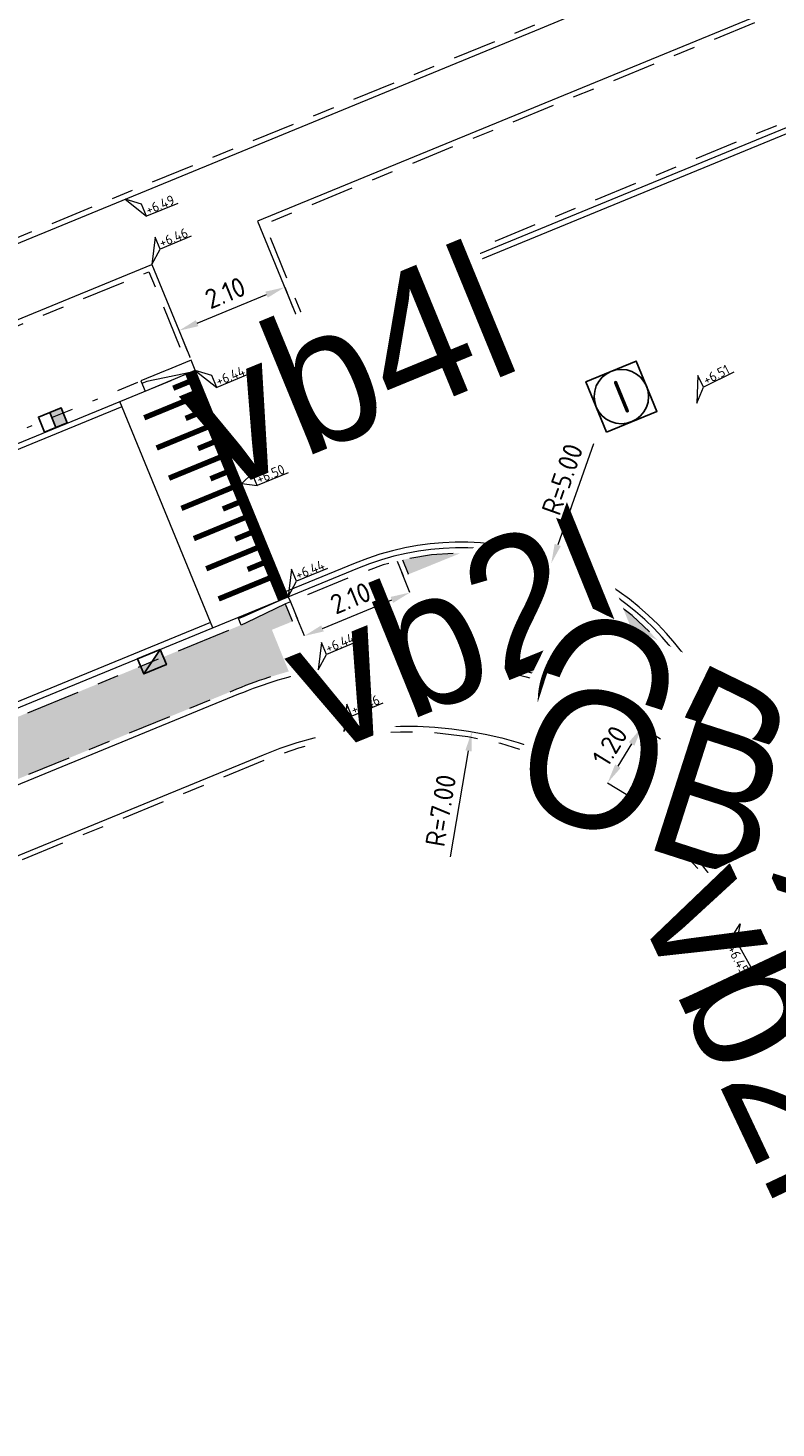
# Model space of a CAD drawing. Header units: metres. Extents: x 155090 to 155676, y 461362 to 461889.
# Tile 28 of 99: x 155163 to 155177, y 461656 to 461682. Entities that reach past the tile are written whole.
import ezdxf
from ezdxf.enums import TextEntityAlignment as Align

# ---------------------------------------------------------------- set-up
doc = ezdxf.new("R2018")
doc.units = ezdxf.units.M
for name, pattern in [('VH-GELEIDEBAND', [6, 2, -2, 0, -2]), ('VH-OPSLUITBAND-SO', [10, 4, -2, 2, -2]), ('VH-OPSLUITBAND_150X250', [24, 16, -2, 4, -2]), ('VH-TROTTOIRBAND_130-150', [15, 5, -2, 2, -2, 2, -2]), ('XX-HIDDEN', [4, 2, -2])]:
    doc.linetypes.add(name, pattern=pattern)
doc.layers.get('0').update_dxf_attribs({"lineweight": 18})
doc.layers.get('Defpoints').update_dxf_attribs({"lineweight": 18})
doc.layers.add('N-WE-GR-Groen-A-200', color=7, linetype='Continuous', lineweight=18, true_color=0x52a500)
doc.layers.add('N-WE-RI-HWA_KOLK-S-200', color=150, linetype='Continuous', lineweight=25, true_color=0x007fff)
for name, color, linetype, lineweight in [('N-WE-IE-MEUBILAIR_WEGMEUBILAIR_PAAL-S-200', 7, 'Continuous', 25), ('N-WE-RI-OVERIG_RIOOLPUT_INSPECTIE-S-200', 10, 'Continuous', 25), ('N-WE-VH-KANTOPSLUITING-T18', 10, 'Continuous', 18), ('N-WE-VH-KANTOPSLUITING_GELEIDEBAND_50 200-G', 20, 'VH-GELEIDEBAND', 18), ('N-WE-VH-KANTOPSLUITING_OPSLUITBAND_100X200-G', 150, 'VH-OPSLUITBAND-SO', 18), ('N-WE-VH-KANTOPSLUITING_OPSLUITBAND_150X250-G', 160, 'VH-OPSLUITBAND_150X250', 18), ('N-WE-VH-KANTOPSLUITING_TROTTOIRBAND_130 150X250-G', 210, 'VH-TROTTOIRBAND_130-150', 18), ('N-WE-VH-KANTOPSLUITING_VERLOOPBAND-S', 7, 'Continuous', 18), ('N-WE-VH-KANTOPSLUITING_VOORKANT_BAND-G', 50, 'Continuous', 18), ('N-WE-VH-KANTVERHARDING_STREKLAAG-G', 60, 'Continuous', 18), ('N-WE-VH-MATERIAAL_GRENS-G', 7, 'XX-HIDDEN', 18), ('N-WE-VW-MARKERING_SYMBOOL_PLATEAU-S', 7, 'Continuous', 18), ('X-XX-AL-HOOGTELABEL-S', 7, 'Continuous', 18), ('X-XX-AL-M', 7, 'Continuous', 18)]:
    doc.layers.add(name, color=color, linetype=linetype, lineweight=lineweight)
doc.styles.add('NLCS-ISO', font='NLCS-ISO.ttf')
doc.styles.add('NLCS-ISO-M200-T18', font='NLCS-ISO.ttf', dxfattribs={"height": 0.36})
doc.dimstyles.new('NLCS-M200-T18-PIJL_L2_H1', dxfattribs={"dimscale": 0.2, "dimtxt": 2.5, "dimasz": 1.8, "dimexe": 2, "dimexo": 2, "dimgap": 0.7, "dimtad": 1, "dimzin": 0, "dimdsep": 46, "dimtxsty": 'NLCS-ISO-M200-T18', "dimcen": 0, "dimdle": 2, "dimclrd": 256, "dimclre": 256, "dimclrt": 10, "dimadec": 1, "dimazin": 0, "dimtfac": 1, "dimtdec": 3, "dimtofl": 0, "dimtmove": 0, "dimatfit": 3, "dimfxl": 2, "dimfxlon": 1, "dimtfillclr": 256, "dimtolj": 1, "dimtzin": 0, "dimlwd": -1, "dimlwe": -1, "dimarcsym": 0})
doc.dimstyles.new('NLCS-M200-T18-PIJL_L2_H2', dxfattribs={"dimscale": 0.2, "dimtxt": 0.36, "dimasz": 1.8, "dimexe": 2, "dimexo": 2, "dimgap": 0.7, "dimtad": 1, "dimzin": 0, "dimdsep": 46, "dimtxsty": 'NLCS-ISO-M200-T18', "dimcen": 0, "dimdle": 2, "dimclrd": 256, "dimclre": 256, "dimclrt": 10, "dimazin": 0, "dimtfac": 1, "dimtofl": 0, "dimtmove": 0, "dimatfit": 3, "dimfxl": 2, "dimfxlon": 1, "dimtfill": 1, "dimtfillclr": 256, "dimtolj": 1, "dimtzin": 0, "dimlwd": -1, "dimlwe": -1, "dimarcsym": 0})

# ---------------------------------------------------------------- blocks, each defined once
blk = doc.blocks.new('*U51')
at = {"lineweight": 30, "flags": 106}
blk.add_attdef('OB', text='', height=0.36, dxfattribs=at).set_placement((0, 0.1), align=Align.BOTTOM_CENTER)
blk = doc.blocks.new('*D55')
at = {"layer": 'Defpoints', "color": 0, "transparency": 16777216}
for p in [(155171.068, 461669.181), (155169.892, 461662.281)]:
    blk.add_point(p, dxfattribs=at)
at = {"layer": 'X-XX-AL-M', "transparency": 16777216}
blk.add_line((155170.676, 461666.883), (155171.008, 461668.827), dxfattribs=at)
blk.add_solid([(155170.949, 461668.837), (155171.067, 461668.816), (155171.068, 461669.181)], dxfattribs=at)
at = {"layer": 'X-XX-AL-M', "color": 10, "transparency": 16777216, "insert": (155170.496, 461667.731), "char_height": 0.36, "attachment_point": 5, "rotation": 80.3222, "style": 'NLCS-ISO-M200-T18', "bg_fill": 3, "box_fill_scale": 1.1, "bg_fill_color": 256, "bg_fill_true_color": 13158600, "bg_fill_transparency": 0}
blk.add_mtext('\\A1;R=7.00', dxfattribs=at)
blk = doc.blocks.new('*D76')
at = {"layer": 'Defpoints', "color": 0, "transparency": 16777216}
for p in [(155177.287, 461665.948), (155176.238, 461665.371)]:
    blk.add_point(p, dxfattribs=at)
at = {"layer": 'X-XX-AL-M', "transparency": 16777216}
for p, q in [((155178.192, 461664.305), (155178.578, 461663.605)), ((155177.143, 461663.728), (155177.529, 461663.027)), ((155177.651, 461663.551), (155178.069, 461663.781))]:
    blk.add_line(p, q, dxfattribs=at)
for points in [[(155178.04, 461663.834), (155178.098, 461663.729), (155178.385, 461663.955)], [(155177.622, 461663.604), (155177.68, 461663.499), (155177.336, 461663.378)]]:
    blk.add_solid(points, dxfattribs=at)
at = {"layer": 'X-XX-AL-M', "color": 10, "transparency": 16777216, "insert": (155177.706, 461663.947), "char_height": 0.36, "attachment_point": 5, "rotation": 28.833, "style": 'NLCS-ISO-M200-T18', "bg_fill": 3, "box_fill_scale": 1.1, "bg_fill_color": 256, "bg_fill_true_color": 13158600, "bg_fill_transparency": 0}
blk.add_mtext('\\A1;1.20', dxfattribs=at)
at = {"layer": 'Defpoints', "color": 0, "transparency": 16777216}
blk.add_point((155178.385, 461663.955), dxfattribs=at)
blk = doc.blocks.new('*U231')
at = {"const_width": 0.2}
blk.add_lwpolyline([(4.5, 1.4), (0, 1.4)], dxfattribs=at)
for points in [[(4.5, 1.5), (0, 1.5)], [(4.5, 0), (0, 0)]]:
    blk.add_lwpolyline(points)
at = {"const_width": 0.1, "flags": 128}
for points in [[(0.15, 1.3), (0.15, 1)], [(0.45, 1.3), (0.45, 0.3)], [(0.75, 1.3), (0.75, 1)], [(1.05, 1.3), (1.05, 0.3)], [(1.35, 1.3), (1.35, 1)], [(1.65, 1.3), (1.65, 0.3)], [(1.95, 1.3), (1.95, 1)], [(2.25, 1.3), (2.25, 0.3)], [(2.55, 1.3), (2.55, 1)], [(2.85, 1.3), (2.85, 0.3)], [(3.15, 1.3), (3.15, 1)], [(3.45, 1.3), (3.45, 0.3)], [(3.75, 1.3), (3.75, 1)], [(4.05, 1.3), (4.05, 0.3)], [(4.35, 1.3), (4.35, 1)]]:
    blk.add_lwpolyline(points, dxfattribs=at)
blk = doc.blocks.new('*U232')
at = {"const_width": 0.2}
blk.add_lwpolyline([(4.5, 1.4), (0, 1.4)], dxfattribs=at)
for points in [[(4.5, 1.5), (0, 1.5)], [(4.5, 0), (0, 0)]]:
    blk.add_lwpolyline(points)
at = {"const_width": 0.1, "flags": 128}
for points in [[(0.15, 1.3), (0.15, 1)], [(0.45, 1.3), (0.45, 0.3)], [(0.75, 1.3), (0.75, 1)], [(1.05, 1.3), (1.05, 0.3)], [(1.35, 1.3), (1.35, 1)], [(1.65, 1.3), (1.65, 0.3)], [(1.95, 1.3), (1.95, 1)], [(2.25, 1.3), (2.25, 0.3)], [(2.55, 1.3), (2.55, 1)], [(2.85, 1.3), (2.85, 0.3)], [(3.15, 1.3), (3.15, 1)], [(3.45, 1.3), (3.45, 0.3)], [(3.75, 1.3), (3.75, 1)], [(4.05, 1.3), (4.05, 0.3)]]:
    blk.add_lwpolyline(points, dxfattribs=at)
blk = doc.blocks.new('*U24')
blk.add_lwpolyline([(0, 0), (1000, 0), (1000, 200), (0, 200)], close=True)
blk.add_lwpolyline([(900, 0), (100, 150), (0, 150)])
blk = doc.blocks.new('*U47')
at = {"lineweight": 30, "flags": 106}
blk.add_attdef('OB', text='', height=0.36, dxfattribs=at).set_placement((0, 0.1), align=Align.BOTTOM_CENTER)
blk = doc.blocks.new('SVH-VERLOOPBAND_TROTTOIRBAND 130 150X250 HD_OPSLUITBAND 100X200 HD_LINKS_L1000-MM_DYN')
blk.add_lwpolyline([(0, 0.1), (0.1, 0.1), (0.9, 0.15), (1, 0.15), (1, 0), (0, 0)], close=True)
blk.add_lwpolyline([(0.9, 0.02), (1, 0.02), (0.9, 0.02), (0.1, 0)])
blk = doc.blocks.new('*U118')
at = {"lineweight": 30, "flags": 106}
blk.add_attdef('OB', text='', height=0.36, dxfattribs=at).set_placement((0, 0.1), align=Align.BOTTOM_CENTER)
blk = doc.blocks.new('SVH-VERLOOPBAND_TROTTOIRBAND 130 150X250 HD_OPSLUITBAND 100X200 HD_RECHTS_L1000-MM_DYN')
blk.add_lwpolyline([(1000, 100), (900, 100), (100, 150), (0, 150), (0, 0), (1000, 0)], close=True)
blk.add_lwpolyline([(100, 20), (0, 20), (100, 20), (900, 0)])
blk = doc.blocks.new('*U334')
at = {"lineweight": 18}
for p, q in [((2.46, -2.01), (0, 0)), ((0, 0), (2.46, -4.41)), ((2.46, -4.41), (2.46, -2.01)), ((8.66, -4.41), (2.46, -4.41))]:
    blk.add_line(p, q, dxfattribs=at)
at = {"lineweight": 18, "style": 'NLCS-ISO'}
blk.add_attdef('...', text='', height=1.8, dxfattribs=at).set_placement((5.56, -4.83), align=Align.BOTTOM_CENTER)
blk = doc.blocks.new('*U15')
at = {"lineweight": 18}
for p, q in [((2.46, 4.47), (0, 0)), ((2.46, 2.07), (2.46, 4.47)), ((0, 0), (2.46, 2.07)), ((8.66, 2.07), (2.46, 2.07))]:
    blk.add_line(p, q, dxfattribs=at)
at = {"lineweight": 18, "style": 'NLCS-ISO'}
blk.add_attdef('...', text='', height=1.8, dxfattribs=at).set_placement((5.56, 1.65), align=Align.BOTTOM_CENTER)
blk = doc.blocks.new('*U369')
at = {"lineweight": 18}
for p, q in [((-2.46, 2.07), (-2.46, 4.47)), ((-2.46, 4.47), (0, 0)), ((-8.66, 2.07), (-2.46, 2.07)), ((0, 0), (-2.46, 2.07))]:
    blk.add_line(p, q, dxfattribs=at)
at = {"lineweight": 18, "style": 'NLCS-ISO'}
blk.add_attdef('...', text='', height=1.8, dxfattribs=at).set_placement((-5.56, 1.65), align=Align.BOTTOM_CENTER)
blk = doc.blocks.new('SRI-KOLK_RWS-SO')
h = blk.add_hatch(color=256)
h.dxf.hatch_style = 1
h.paths.add_polyline_path([(0, 0), (1.125, 0), (1.125, 1.5), (0, 1.5)])
blk.add_line((0, 0), (0, 1.5))
blk.add_lwpolyline([(-1.125, 0), (1.125, 0), (1.125, 1.5), (-1.125, 1.5)], close=True)
blk = doc.blocks.new('SRI-KOLK_TROTTOIR-SO')
blk.add_hatch(color=256).paths.add_polyline_path([(1.125, 1.5), (-1.125, 1.5), (-1.125, 0)])
blk.add_line((-1.125, 0), (1.125, 1.5))
at = {"flags": 128}
blk.add_lwpolyline([(-1.125, 0), (1.125, 0), (1.125, 1.5), (-1.125, 1.5)], close=True, dxfattribs=at)
blk = doc.blocks.new('SRI-PUT_INSPECTIE-SO')
at = {"flags": 128}
blk.add_lwpolyline([(-2, -2), (2, -2), (2, 2), (-2, 2)], close=True, dxfattribs=at)
blk.add_circle((0, 0), 2)
at = {"style": 'NLCS-ISO'}
blk.add_text('I', height=2.5, dxfattribs=at).set_placement((0, -0.01), align=Align.MIDDLE_CENTER)
blk = doc.blocks.new('SIE-WEG_PAAL_KUNSTSTOF-SO')
for p, q in [((-0.94, 0.94), (0.94, -0.94)), ((0.94, 0.94), (-0.94, -0.94))]:
    blk.add_line(p, q)
at = {"flags": 128}
for points in [[(-0.94, -0.94), (0.94, -0.94), (0.94, 0.94), (-0.94, 0.94)], [(-0.47, 0.47), (0.47, 0.47), (0.47, -0.47), (-0.47, -0.47)]]:
    blk.add_lwpolyline(points, close=True, dxfattribs=at)
blk = doc.blocks.new('*D356')
at = {"layer": 'Defpoints', "color": 0, "transparency": 16777216}
for p in [(155167.488, 461677.683), (155167.626, 461677.348), (155165.546, 461676.885)]:
    blk.add_point(p, dxfattribs=at)
at = {"layer": 'X-XX-AL-M', "transparency": 16777216}
for p, q in [((155166.016, 461676.687), (155167.293, 461677.212)), ((155167.626, 461677.348), (155167.778, 461676.978)), ((155165.683, 461676.55), (155165.835, 461676.18))]:
    blk.add_line(p, q, dxfattribs=at)
for points in [[(155167.27, 461677.267), (155167.315, 461677.156), (155167.626, 461677.348)], [(155165.993, 461676.743), (155166.039, 461676.632), (155165.683, 461676.55)]]:
    blk.add_solid(points, dxfattribs=at)
at = {"layer": 'X-XX-AL-M', "color": 10, "transparency": 16777216, "insert": (155166.533, 461677.245), "char_height": 0.36, "attachment_point": 5, "rotation": 22.3353, "style": 'NLCS-ISO-M200-T18', "bg_fill": 3, "box_fill_scale": 1.1, "bg_fill_color": 256, "bg_fill_true_color": 13158600, "bg_fill_transparency": 0}
blk.add_mtext('\\A1;2.10', dxfattribs=at)
blk = doc.blocks.new('*U342')
at = {"lineweight": 18}
for p, q in [((2.46, 0.99), (0, 0)), ((0, 0), (2.46, -1.41)), ((2.46, -1.41), (2.46, 0.99)), ((8.66, -1.41), (2.46, -1.41))]:
    blk.add_line(p, q, dxfattribs=at)
at = {"lineweight": 18, "style": 'NLCS-ISO'}
blk.add_attdef('...', text='', height=1.8, dxfattribs=at).set_placement((5.56, -1.83), align=Align.BOTTOM_CENTER)
blk = doc.blocks.new('*U341')
at = {"lineweight": 18}
for p, q in [((2.46, -2.01), (0, 0)), ((0, 0), (2.46, -4.41)), ((2.46, -4.41), (2.46, -2.01)), ((8.66, -4.41), (2.46, -4.41))]:
    blk.add_line(p, q, dxfattribs=at)
at = {"lineweight": 18, "style": 'NLCS-ISO'}
blk.add_attdef('...', text='', height=1.8, dxfattribs=at).set_placement((5.56, -4.83), align=Align.BOTTOM_CENTER)
blk = doc.blocks.new('*D360')
at = {"layer": 'Defpoints', "color": 0, "transparency": 16777216}
for p in [(155169.93, 461671.738), (155169.93, 461671.738), (155167.988, 461670.94)]:
    blk.add_point(p, dxfattribs=at)
at = {"layer": 'X-XX-AL-M', "transparency": 16777216}
for p, q in [((155169.93, 461671.738), (155169.778, 461672.108)), ((155168.321, 461671.077), (155169.597, 461671.602)), ((155167.988, 461670.94), (155167.836, 461671.31))]:
    blk.add_line(p, q, dxfattribs=at)
for points in [[(155169.575, 461671.657), (155169.62, 461671.546), (155169.93, 461671.738)], [(155168.298, 461671.133), (155168.344, 461671.022), (155167.988, 461670.94)]]:
    blk.add_solid(points, dxfattribs=at)
at = {"layer": 'X-XX-AL-M', "color": 10, "transparency": 16777216, "insert": (155168.838, 461671.635), "char_height": 0.36, "attachment_point": 5, "rotation": 22.3353, "style": 'NLCS-ISO-M200-T18', "bg_fill": 3, "box_fill_scale": 1.1, "bg_fill_color": 256, "bg_fill_true_color": 13158600, "bg_fill_transparency": 0}
blk.add_mtext('\\A1;2.10', dxfattribs=at)
blk = doc.blocks.new('*D361')
at = {"layer": 'Defpoints', "color": 0, "transparency": 16777216}
blk.add_point((155174.195, 461669.261), dxfattribs=at)
at = {"layer": 'X-XX-AL-M', "transparency": 16777216}
for p, q in [((155174.195, 461669.261), (155174.535, 461669.051)), ((155174.006, 461668.955), (155173.754, 461668.546)), ((155173.565, 461668.24), (155173.905, 461668.03))]:
    blk.add_line(p, q, dxfattribs=at)
for points in [[(155173.955, 461668.986), (155174.057, 461668.923), (155174.195, 461669.261)], [(155173.703, 461668.578), (155173.805, 461668.515), (155173.565, 461668.24)]]:
    blk.add_solid(points, dxfattribs=at)
at = {"layer": 'X-XX-AL-M', "color": 10, "transparency": 16777216, "insert": (155173.607, 461668.918), "char_height": 0.36, "attachment_point": 5, "rotation": 58.3482, "style": 'NLCS-ISO-M200-T18', "bg_fill": 3, "box_fill_scale": 1.1, "bg_fill_color": 256, "bg_fill_true_color": 13158600, "bg_fill_transparency": 0}
blk.add_mtext('\\A1;1.20', dxfattribs=at)
at = {"layer": 'Defpoints', "color": 0, "transparency": 16777216}
blk.add_point((155173.565, 461668.24), dxfattribs=at)
blk.add_point((155173.565, 461668.24), dxfattribs=at)
blk = doc.blocks.new('*D362')
at = {"layer": 'Defpoints', "color": 0, "transparency": 16777216}
for p in [(155172.528, 461672.273), (155170.865, 461667.557)]:
    blk.add_point(p, dxfattribs=at)
at = {"layer": 'X-XX-AL-M', "transparency": 16777216}
blk.add_line((155173.303, 461674.472), (155172.647, 461672.612), dxfattribs=at)
blk.add_solid([(155172.591, 461672.632), (155172.704, 461672.592), (155172.528, 461672.273)], dxfattribs=at)
at = {"layer": 'X-XX-AL-M', "color": 10, "transparency": 16777216, "insert": (155172.733, 461673.818), "char_height": 0.36, "attachment_point": 5, "rotation": 70.5841, "style": 'NLCS-ISO-M200-T18', "bg_fill": 3, "box_fill_scale": 1.1, "bg_fill_color": 256, "bg_fill_true_color": 13158600, "bg_fill_transparency": 0}
blk.add_mtext('\\A1;R=5.00', dxfattribs=at)

msp = doc.modelspace()

# ---------------------------------------------------------------- hatches: boundary and pattern name
at = {"layer": 'N-WE-GR-Groen-A-200', "true_color": 0x7fff00, "transparency": 33554585}
h = msp.add_hatch(color=70, dxfattribs=at)
h.dxf.hatch_style = 1
h.paths.add_polyline_path([(155174.198, 461669.377), (155175.168, 461669.902, 0.334904), (155169.792, 461672.338), (155170.524, 461670.557, -0.117837)])
h = msp.add_hatch(color=70, dxfattribs=at)
h.dxf.hatch_style = 1
edge = h.paths.add_edge_path()
edge.add_line((155147.085, 461663.03), (155146.345, 461662.726))
edge.add_line((155146.345, 461662.726), (155146.745, 461661.754))
edge.add_line((155146.745, 461661.754), (155157.891, 461666.328))
edge.add_line((155157.891, 461666.328), (155160.67, 461667.469))
edge.add_line((155160.67, 461667.469), (155166.741, 461669.96))
edge.add_arc((155169.892, 461662.281), 8.3, 102.4145, 112.3117, ccw=False)
edge.add_line((155168.107, 461670.387), (155167.638, 461671.528))
edge.add_line((155167.638, 461671.528), (155166.917, 461671.178))
edge.add_line((155166.917, 461671.178), (155147.085, 461663.03))

# ---------------------------------------------------------------- linework, layer by layer
at = {"layer": 'N-WE-VH-KANTOPSLUITING_GELEIDEBAND_50 200-G', "ltscale": 0.2, "flags": 128}
msp.add_lwpolyline([(155118.864, 461656.679), (155164.982, 461675.626)], dxfattribs=at)
at = {"layer": 'N-WE-VH-KANTOPSLUITING_OPSLUITBAND_100X200-G', "ltscale": 0.2, "flags": 128}
for points in [[(155109.978, 461660.844, 0.356963), (155115.914, 461659.034), (155172.292, 461682.197), (155191.904, 461690.337, 0.453833), (155194.694, 461698.609), (155187.139, 461711.601)], [(155165.945, 461675.914), (155184.985, 461683.737, 0.036676), (155190.215, 461686.348), (155191.597, 461687.17)], [(155176.425, 461667.618), (155175.158, 461669.92, 0.381374), (155169.003, 461672.089), (155167.731, 461671.566)], [(155169.792, 461672.338), (155170.524, 461670.557, -0.117837), (155174.198, 461669.377), (155175.169, 461669.902)], [(155167.638, 461671.528), (155168.107, 461670.387, 0.043212), (155166.741, 461669.96), (155160.67, 461667.469), (155157.891, 461666.328), (155146.745, 461661.754), (155146.345, 461662.726)], [(155121.346, 461643.649, -0.36419), (155125.467, 461651.509), (155167.272, 461668.664, -0.381081), (155175.934, 461665.612)]]:
    msp.add_lwpolyline(points, format="xyb", dxfattribs=at)
for points in [[(155188.267, 461685.262), (155187.607, 461686.868), (155177.525, 461682.726), (155167.258, 461678.507), (155167.98, 461676.75)], [(155140.377, 461665.518), (155139.693, 461667.183), (155165.13, 461677.633), (155165.814, 461675.968)]]:
    msp.add_lwpolyline(points, dxfattribs=at)
at = {"layer": 'N-WE-VH-KANTOPSLUITING_OPSLUITBAND_150X250-G', "ltscale": 0.2, "flags": 128}
msp.add_lwpolyline([(155175.934, 461665.612), (155183.528, 461651.838), (155183.265, 461651.693), (155187.04, 461644.811), (155221.622, 461582.084)], dxfattribs=at)
at = {"layer": 'N-WE-VH-KANTOPSLUITING_TROTTOIRBAND_130 150X250-G', "ltscale": 0.2, "flags": 128}
msp.add_lwpolyline([(155146.252, 461662.688), (155166.825, 461671.14)], dxfattribs=at)
at = {"layer": 'N-WE-VH-KANTOPSLUITING_VOORKANT_BAND-G', "ltscale": 0.2, "flags": 128}
for points in [[(155106.594, 461658.583), (155107.635, 461657.034, 0.356193), (155114.895, 461654.832), (155185.023, 461683.644, 0.036676), (155190.266, 461686.262), (155195.375, 461689.3, 0.411368), (155197.495, 461697.474), (155188.738, 461712.531)], [(155109.895, 461660.789, 0.356963), (155115.952, 461658.942), (155172.33, 461682.105), (155191.942, 461690.244, 0.453833), (155194.781, 461698.66), (155187.226, 461711.651)], [(155217.953, 461578.608), (155220.502, 461573.21), (155222.089, 461573.96, 0.43268), (155224.333, 461580.895), (155188.617, 461645.679), (155175.246, 461669.968, 0.381374), (155168.965, 461672.182), (155139.537, 461660.091), (155121.572, 461652.71)], [(155169.694, 461672.315), (155170.455, 461670.462, -0.12151), (155174.195, 461669.261), (155175.216, 461669.814)], [(155167.731, 461671.566), (155168.245, 461670.314, 0.046852), (155166.779, 461669.867), (155160.616, 461667.338), (155158.021, 461666.273), (155146.69, 461661.623), (155146.252, 461662.688)], [(155121.256, 461643.592, -0.365652), (155125.429, 461651.601), (155167.234, 461668.757, -0.381081), (155176.022, 461665.661)]]:
    msp.add_lwpolyline(points, format="xyb", dxfattribs=at)
for points in [[(155188.359, 461685.3), (155187.661, 461686.998), (155177.487, 461682.818), (155167.127, 461678.562), (155167.887, 461676.712)], [(155140.285, 461665.48), (155139.563, 461667.237), (155165.185, 461677.764), (155165.907, 461676.006)], [(155176.066, 461665.685), (155183.732, 461651.779), (155183.468, 461651.634), (155187.171, 461644.883), (155221.807, 461582.06), (155173.307, 461559.445)]]:
    msp.add_lwpolyline(points, dxfattribs=at)
at = {"layer": 'N-WE-VH-KANTVERHARDING_STREKLAAG-G', "ltscale": 0.2, "flags": 128}
for points in [[(155165.93, 461675.686), (155185.063, 461683.547, 0.036676), (155190.32, 461686.172), (155191.186, 461686.687)], [(155176.605, 461667.717), (155175.338, 461670.019, 0.381374), (155168.925, 461672.279), (155167.56, 461671.718)]]:
    msp.add_lwpolyline(points, format="xyb", dxfattribs=at)
for points in [[(155118.98, 461656.397), (155164.635, 461675.154)], [(155166.265, 461671.186), (155139.497, 461660.188), (155120.611, 461652.429)]]:
    msp.add_lwpolyline(points, dxfattribs=at)
at = {"layer": 'N-WE-VH-MATERIAAL_GRENS-G', "ltscale": 0.2, "flags": 128}
msp.add_lwpolyline([(155176.066, 461665.685), (155175.934, 461665.612)], dxfattribs=at)

# ---------------------------------------------------------------- block references
at = {"layer": 'N-WE-IE-MEUBILAIR_WEGMEUBILAIR_PAAL-S-200', "extrusion": (0, 0, -1), "xscale": 0.2, "yscale": 0.2, "zscale": 0.2, "rotation": 330.8528024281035}
for p in [(-155175.144, 461669.559), (-155176.17, 461667.691)]:
    msp.add_blockref('SIE-WEG_PAAL_KUNSTSTOF-SO', p, dxfattribs=at)
at = {"layer": 'N-WE-RI-HWA_KOLK-S-200', "xscale": 0.2, "yscale": 0.2, "zscale": 0.2}
for name, p, rotation in [('SRI-KOLK_RWS-SO', (155163.42, 461674.769), 22.33527521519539), ('SRI-KOLK_TROTTOIR-SO', (155165.13, 461670.606), 202.3352753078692)]:
    msp.add_blockref(name, p, dxfattribs=dict(at, rotation=rotation))
at = {"layer": 'N-WE-RI-OVERIG_RIOOLPUT_INSPECTIE-S-200', "xscale": 0.25, "yscale": 0.25, "zscale": 0.25, "rotation": 22.33527525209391}
msp.add_blockref('SRI-PUT_INSPECTIE-SO', (155173.818, 461675.339), dxfattribs=at)
at = {"layer": 'N-WE-VH-KANTOPSLUITING-T18'}
ref = msp.add_blockref('*U47', (155165.478, 461675.802), dxfattribs=dict(at, xscale=0.75, yscale=0.75, zscale=0.75, rotation=22.33527525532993))
lines = msp.add_mtext('vb4l', dxfattribs={"layer": '0', "insert": (155165.449, 461675.872), "char_height": 2.5, "attachment_point": 1, "rotation": 22.3353, "bg_fill": 3, "box_fill_scale": 1, "bg_fill_color": 256, "bg_fill_transparency": 0})
ref.add_attrib('OB', '', (155165.449, 461675.872)).embed_mtext(lines)
ref = msp.add_blockref('*U118', (155167.419, 461670.983), dxfattribs=dict(at, xscale=0.75, yscale=0.75, zscale=0.75, rotation=22.08808461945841))
lines = msp.add_mtext('vb2l', dxfattribs={"layer": '0', "insert": (155167.391, 461671.053), "char_height": 2.5, "attachment_point": 1, "rotation": 22.0881, "bg_fill": 3, "box_fill_scale": 1, "bg_fill_color": 256, "bg_fill_transparency": 0})
ref.add_attrib('OB', '', (155167.391, 461671.053), dxfattribs={"flags": 20}).embed_mtext(lines)
at = {"layer": 'N-WE-VH-KANTOPSLUITING_VERLOOPBAND-S'}
for name, p, xscale, yscale, zscale, rotation in [('*U24', (155165.058, 461675.441), 0.0009999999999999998, 0.0009999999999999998, 0.0009999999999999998, 22.33527525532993), ('SVH-VERLOOPBAND_TROTTOIRBAND 130 150X250 HD_OPSLUITBAND 100X200 HD_RECHTS_L1000-MM_DYN', (155176.995, 461666.79), 0.0009999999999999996, 0.0009999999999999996, 0.0009999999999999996, 118.8329787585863)]:
    msp.add_blockref(name, p, dxfattribs=dict(at, xscale=xscale, yscale=yscale, zscale=zscale, rotation=rotation))
at = {"layer": 'N-WE-VH-KANTOPSLUITING_VERLOOPBAND-S', "rotation": 202.3352752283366}
msp.add_blockref('SVH-VERLOOPBAND_TROTTOIRBAND 130 150X250 HD_OPSLUITBAND 100X200 HD_LINKS_L1000-MM_DYN', (155167.693, 461671.659), dxfattribs=at)
at = {"layer": 'N-WE-VW-MARKERING_SYMBOOL_PLATEAU-S', "lineweight": 0}
for name, p, rotation in [('*U232', (155164.595, 461675.251), 292.3352752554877), ('*U231', (155177.236, 461666.352), 28.83297698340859)]:
    msp.add_blockref(name, p, dxfattribs=dict(at, rotation=rotation))
at = {"layer": 'X-XX-AL-HOOGTELABEL-S', "xscale": 0.1, "yscale": 0.1, "zscale": 0.1}
for name, p, rotation, values in [('*U334', (155164.691, 461678.966), 22.33527525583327, {'...': '+6.49'}), ('*U15', (155165.185, 461677.764), 22.33527525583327, {'...': '+6.46'}), ('*U15', (155175.203, 461675.217), 26.55025936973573, {'...': '+6.51'}), ('*U342', (155166.838, 461673.74), 22.33527525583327, {'...': '+6.50'}), ('*U15', (155167.693, 461671.659), 22.33527525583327, {'...': '+6.44'}), ('*U15', (155168.245, 461670.314), 22.33527525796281, {'...': '+6.44'}), ('*U15', (155168.711, 461669.181), 22.33527525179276, {'...': '+6.46'}), ('*U369', (155176.513, 461667.666), 298.8589629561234, {'...': '+6.43'})]:
    msp.add_blockref(name, p, dxfattribs=dict(at, rotation=rotation)).add_auto_attribs(values)

# ---------------------------------------------------------------- next in the draw order: dimensions: what is measured, and where the dimension line sits
at = {"layer": 'X-XX-AL-M'}
for p1, p2, distance, picture, middle in [((155165.546, 461676.885), (155167.488, 461677.683), -0.362, '*D356', (155166.533, 461677.245)), ((155167.988, 461670.94), (155169.93, 461671.738), 0, '*D360', (155168.838, 461671.635))]:
    dim = msp.add_aligned_dim(p1=p1, p2=p2, distance=distance, dimstyle='NLCS-M200-T18-PIJL_L2_H1', override={"dimtxsty": 'NLCS-ISO-M200-T18', "dimtfill": 1}, dxfattribs=at)
    dim.commit()
    dim.dimension.update_dxf_attribs({"geometry": picture, "text_midpoint": middle})
dim = msp.add_radius_dim(center=(155169.892, 461662.281), mpoint=(155171.068, 461669.181), dimstyle='NLCS-M200-T18-PIJL_L2_H2', override={"dimpost": 'R=<>'}, dxfattribs=at)
dim.commit()
dim.dimension.update_dxf_attribs({"geometry": '*D55', "text_midpoint": (155170.812, 461667.677), "dimtype": 164})
dim = msp.add_linear_dim(base=(155178.385, 461663.955), p1=(155176.238, 461665.371), p2=(155177.287, 461665.948), angle=28.833, dimstyle='NLCS-M200-T18-PIJL_L2_H2', override={"dimtxsty": 'NLCS-ISO-M200-T18', "dimtfill": 1}, dxfattribs=at)
dim.commit()
dim.dimension.update_dxf_attribs({"geometry": '*D76', "text_midpoint": (155177.86, 461663.666), "dimtype": 161})

# ---------------------------------------------------------------- next in the draw order: block references
at = {"layer": 'N-WE-VH-KANTOPSLUITING-T18'}
ref = msp.add_blockref('*U51', (155172.829, 461671.583), dxfattribs=dict(at, xscale=0.7500000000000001, yscale=0.7500000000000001, zscale=0.7500000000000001, rotation=333.9980240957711))
lines = msp.add_mtext('OB10', dxfattribs={"layer": '0', "insert": (155172.862, 461671.651), "char_height": 2.5, "attachment_point": 1, "rotation": 333.998, "bg_fill": 3, "box_fill_scale": 1, "bg_fill_color": 256, "bg_fill_transparency": 0})
ref.add_attrib('OB', '', (155172.862, 461671.651), dxfattribs={"flags": 44}).embed_mtext(lines)
ref = msp.add_blockref('*U51', (155172.43, 461670.183), dxfattribs=dict(at, xscale=0.7499999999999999, yscale=0.7499999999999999, zscale=0.7499999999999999, rotation=342.1892250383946))
lines = msp.add_mtext('OB10', dxfattribs={"layer": '0', "insert": (155172.453, 461670.255), "char_height": 2.5, "attachment_point": 1, "rotation": 342.1892, "bg_fill": 3, "box_fill_scale": 1, "bg_fill_color": 256, "bg_fill_transparency": 0})
ref.add_attrib('OB', '', (155172.453, 461670.255), dxfattribs={"flags": 54}).embed_mtext(lines)
ref = msp.add_blockref('*U47', (155176.265, 461666.989), dxfattribs=dict(at, xscale=0.75, yscale=0.75, zscale=0.75, rotation=295.2566443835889))
lines = msp.add_mtext('vb2r', dxfattribs={"layer": '0', "insert": (155176.332, 461667.021), "char_height": 2.5, "attachment_point": 1, "rotation": 295.2566, "bg_fill": 3, "box_fill_scale": 1, "bg_fill_color": 256, "bg_fill_transparency": 0})
ref.add_attrib('OB', '', (155176.332, 461667.021), dxfattribs={"flags": 46}).embed_mtext(lines)
at = {"layer": 'X-XX-AL-HOOGTELABEL-S', "xscale": 0.1, "yscale": 0.1, "zscale": 0.1, "rotation": 22.33527525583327}
msp.add_blockref('*U341', (155165.983, 461675.821), dxfattribs=at).add_auto_attribs({'...': '+6.44'})
at = {"layer": 'X-XX-AL-HOOGTELABEL-S'}
ref = msp.add_blockref('*U15', (155176, 461665.648), dxfattribs=dict(at, xscale=-0.1, yscale=0.1, zscale=0.1, rotation=118.8589629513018))
ref.add_attrib('...', '+6.45', dxfattribs={"layer": '0', "lineweight": 18, "height": 0.18, "rotation": 298.859, "style": 'NLCS-ISO'}).set_placement((155175.84, 461664.925), align=Align.BOTTOM_CENTER)

# ---------------------------------------------------------------- next in the draw order: dimensions: what is measured, and where the dimension line sits
at = {"layer": 'X-XX-AL-M'}
dim = msp.add_aligned_dim(p1=(155174.195, 461669.261), p2=(155173.565, 461668.24), distance=0, dimstyle='NLCS-M200-T18-PIJL_L2_H1', override={"dimtxsty": 'NLCS-ISO-M200-T18', "dimtfill": 1}, dxfattribs=at)
dim.commit()
dim.dimension.update_dxf_attribs({"geometry": '*D361', "text_midpoint": (155173.607, 461668.918)})

# ---------------------------------------------------------------- next in the draw order: dimensions: what is measured, and where the dimension line sits
dim = msp.add_radius_dim(center=(155170.865, 461667.557), mpoint=(155172.528, 461672.273), dimstyle='NLCS-M200-T18-PIJL_L2_H1', override={"dimpost": 'R=<>', "dimtxsty": 'NLCS-ISO-M200-T18', "dimtfill": 1}, dxfattribs=at)
dim.commit()
dim.dimension.update_dxf_attribs({"geometry": '*D362', "text_midpoint": (155172.733, 461673.818)})

doc.saveas('drawing.dxf')
